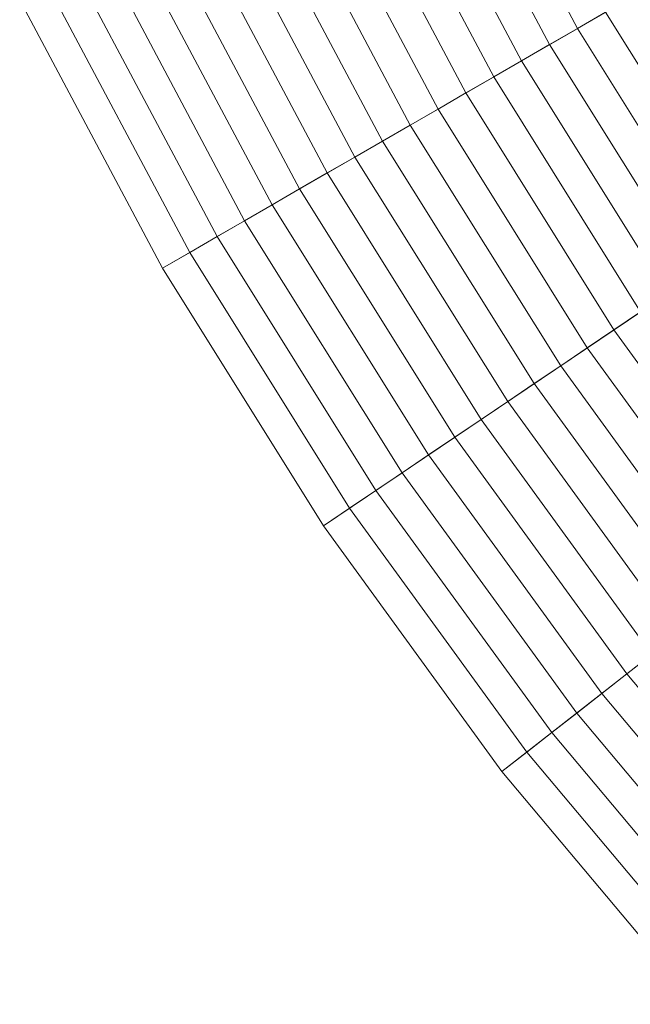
# Model space of a CAD drawing. Header units: centimetres. Extents: x -3.01 to 4.18, y -5.46 to 1.74.
# Tile 2 of 256: x -2.65 to -2.14, y -4.27 to -3.45. Entities that reach past the tile are written whole.
import ezdxf

# ---------------------------------------------------------------- set-up
doc = ezdxf.new("R2010")
doc.units = ezdxf.units.CM
doc.header["$LTSCALE"] = 2.54
doc.layers.add('Lucido design-1', color=7, linetype='Continuous')

# ---------------------------------------------------------------- blocks, each defined once
blk = doc.blocks.new('Gruppo-1')
at = {"color": 142, "linetype": 'Continuous', "lineweight": 9}
for points in [[(-2.64806, -3.43799, 37.29766), (-2.53014, -3.65977, 37.29766), (0.58449, -1.86154, 37.29766), (0.58442, -1.86141, 37.29766)], [(-2.53014, -3.65977, 37.29766), (-2.39704, -3.87279, 37.29766), (0.58457, -1.86167, 37.29766), (0.58449, -1.86154, 37.29766)], [(-2.39704, -3.87279, 37.29766), (-2.24939, -4.076, 37.29766), (0.58466, -1.86179, 37.29766), (0.58457, -1.86167, 37.29766)], [(-2.24939, -4.076, 37.29766), (-2.08794, -4.26841, 37.29766), (0.58475, -1.86191, 37.29766), (0.58466, -1.86179, 37.29766)], [(-2.26774, -3.2525, 37.71837), (-2.16368, -3.4482, 37.71837), (-2.18686, -3.46158, 37.70674), (-2.29179, -3.26423, 37.70674)], [(-2.29179, -3.26423, 37.70674), (-2.18686, -3.46158, 37.70674), (-2.21, -3.47494, 37.69502), (-2.31581, -3.27594, 37.69502)], [(-2.31581, -3.27594, 37.69502), (-2.21, -3.47494, 37.69502), (-2.23311, -3.48828, 37.6832), (-2.33979, -3.28764, 37.6832)], [(-2.33979, -3.28764, 37.6832), (-2.23311, -3.48828, 37.6832), (-2.25618, -3.5016, 37.67129), (-2.36373, -3.29932, 37.67129)], [(-2.36373, -3.29932, 37.67129), (-2.25618, -3.5016, 37.67129), (-2.27921, -3.5149, 37.65929), (-2.38764, -3.31098, 37.65929)], [(-2.38764, -3.31098, 37.65929), (-2.27921, -3.5149, 37.65929), (-2.30221, -3.52818, 37.6472), (-2.41151, -3.32262, 37.6472)], [(-2.41151, -3.32262, 37.6472), (-2.30221, -3.52818, 37.6472), (-2.32517, -3.54143, 37.63501), (-2.43534, -3.33424, 37.63501)], [(-2.43534, -3.33424, 37.63501), (-2.32517, -3.54143, 37.63501), (-2.34809, -3.55467, 37.62274), (-2.45913, -3.34585, 37.62274)], [(-2.45913, -3.34585, 37.62274), (-2.34809, -3.55467, 37.62274), (-2.37098, -3.56788, 37.61037), (-2.48288, -3.35743, 37.61037)], [(-2.48288, -3.35743, 37.61037), (-2.37098, -3.56788, 37.61037), (-2.39383, -3.58108, 37.59791), (-2.5066, -3.369, 37.59791)], [(-2.5066, -3.369, 37.59791), (-2.39383, -3.58108, 37.59791), (-2.41664, -3.59425, 37.58536), (-2.53027, -3.38054, 37.58536)], [(-2.53027, -3.38054, 37.58536), (-2.41664, -3.59425, 37.58536), (-2.43942, -3.6074, 37.57271), (-2.55391, -3.39207, 37.57271)], [(-2.55391, -3.39207, 37.57271), (-2.43942, -3.6074, 37.57271), (-2.46216, -3.62052, 37.55998), (-2.57751, -3.40358, 37.55998)], [(-2.57751, -3.40358, 37.55998), (-2.46216, -3.62052, 37.55998), (-2.48485, -3.63363, 37.54715), (-2.60106, -3.41507, 37.54715)], [(-2.60106, -3.41507, 37.54715), (-2.48485, -3.63363, 37.54715), (-2.50751, -3.64671, 37.53424), (-2.62458, -3.42654, 37.53424)], [(-2.62458, -3.42654, 37.53424), (-2.50751, -3.64671, 37.53424), (-2.53014, -3.65977, 37.52124), (-2.64806, -3.43799, 37.52124)], [(-2.14047, -3.4348, 37.72991), (-2.02401, -3.62118, 37.72991), (-2.04623, -3.63617, 37.71837), (-2.16368, -3.4482, 37.71837)], [(-2.64806, -3.43799, 37.52124), (-2.53014, -3.65977, 37.52124), (-2.53014, -3.65977, 37.29766), (-2.64806, -3.43799, 37.29766)], [(-2.16368, -3.4482, 37.71837), (-2.04623, -3.63617, 37.71837), (-2.06842, -3.65113, 37.70674), (-2.18686, -3.46158, 37.70674)], [(-2.18686, -3.46158, 37.70674), (-2.06842, -3.65113, 37.70674), (-2.09057, -3.66607, 37.69502), (-2.21, -3.47494, 37.69502)], [(-2.21, -3.47494, 37.69502), (-2.09057, -3.66607, 37.69502), (-2.11269, -3.68099, 37.6832), (-2.23311, -3.48828, 37.6832)], [(-2.23311, -3.48828, 37.6832), (-2.11269, -3.68099, 37.6832), (-2.13477, -3.69589, 37.67129), (-2.25618, -3.5016, 37.67129)], [(-2.25618, -3.5016, 37.67129), (-2.13477, -3.69589, 37.67129), (-2.15682, -3.71076, 37.65929), (-2.27921, -3.5149, 37.65929)], [(-2.27921, -3.5149, 37.65929), (-2.15682, -3.71076, 37.65929), (-2.17884, -3.72561, 37.6472), (-2.30221, -3.52818, 37.6472)], [(-2.30221, -3.52818, 37.6472), (-2.17884, -3.72561, 37.6472), (-2.20082, -3.74044, 37.63501), (-2.32517, -3.54143, 37.63501)], [(-2.32517, -3.54143, 37.63501), (-2.20082, -3.74044, 37.63501), (-2.22276, -3.75524, 37.62274), (-2.34809, -3.55467, 37.62274)], [(-2.34809, -3.55467, 37.62274), (-2.22276, -3.75524, 37.62274), (-2.24467, -3.77002, 37.61037), (-2.37098, -3.56788, 37.61037)], [(-2.37098, -3.56788, 37.61037), (-2.24467, -3.77002, 37.61037), (-2.26655, -3.78477, 37.59791), (-2.39383, -3.58108, 37.59791)], [(-2.39383, -3.58108, 37.59791), (-2.26655, -3.78477, 37.59791), (-2.28839, -3.7995, 37.58536), (-2.41664, -3.59425, 37.58536)], [(-2.41664, -3.59425, 37.58536), (-2.28839, -3.7995, 37.58536), (-2.31019, -3.81421, 37.57271), (-2.43942, -3.6074, 37.57271)], [(-2.43942, -3.6074, 37.57271), (-2.31019, -3.81421, 37.57271), (-2.33195, -3.82889, 37.55998), (-2.46216, -3.62052, 37.55998)], [(-2.46216, -3.62052, 37.55998), (-2.33195, -3.82889, 37.55998), (-2.35368, -3.84355, 37.54715), (-2.48485, -3.63363, 37.54715)], [(-2.48485, -3.63363, 37.54715), (-2.35368, -3.84355, 37.54715), (-2.37538, -3.85818, 37.53424), (-2.50751, -3.64671, 37.53424)], [(-2.50751, -3.64671, 37.53424), (-2.37538, -3.85818, 37.53424), (-2.39704, -3.87279, 37.52124), (-2.53014, -3.65977, 37.52124)], [(-2.53014, -3.65977, 37.52124), (-2.39704, -3.87279, 37.52124), (-2.39704, -3.87279, 37.29766), (-2.53014, -3.65977, 37.29766)], [(-2.13477, -3.69589, 37.67129), (-2.00011, -3.88123, 37.67129), (-2.02107, -3.89761, 37.65929), (-2.15682, -3.71076, 37.65929)], [(-2.15682, -3.71076, 37.65929), (-2.02107, -3.89761, 37.65929), (-2.042, -3.91396, 37.6472), (-2.17884, -3.72561, 37.6472)], [(-2.17884, -3.72561, 37.6472), (-2.042, -3.91396, 37.6472), (-2.06289, -3.93028, 37.63501), (-2.20082, -3.74044, 37.63501)], [(-2.20082, -3.74044, 37.63501), (-2.06289, -3.93028, 37.63501), (-2.08375, -3.94658, 37.62274), (-2.22276, -3.75524, 37.62274)], [(-2.22276, -3.75524, 37.62274), (-2.08375, -3.94658, 37.62274), (-2.10457, -3.96285, 37.61037), (-2.24467, -3.77002, 37.61037)], [(-2.24467, -3.77002, 37.61037), (-2.10457, -3.96285, 37.61037), (-2.12537, -3.97909, 37.59791), (-2.26655, -3.78477, 37.59791)], [(-2.26655, -3.78477, 37.59791), (-2.12537, -3.97909, 37.59791), (-2.14612, -3.99531, 37.58536), (-2.28839, -3.7995, 37.58536)], [(-2.28839, -3.7995, 37.58536), (-2.14612, -3.99531, 37.58536), (-2.16685, -4.0115, 37.57271), (-2.31019, -3.81421, 37.57271)], [(-2.31019, -3.81421, 37.57271), (-2.16685, -4.0115, 37.57271), (-2.18754, -4.02767, 37.55998), (-2.33195, -3.82889, 37.55998)], [(-2.33195, -3.82889, 37.55998), (-2.18754, -4.02767, 37.55998), (-2.20819, -4.0438, 37.54715), (-2.35368, -3.84355, 37.54715)], [(-2.35368, -3.84355, 37.54715), (-2.20819, -4.0438, 37.54715), (-2.22881, -4.05991, 37.53424), (-2.37538, -3.85818, 37.53424)], [(-2.37538, -3.85818, 37.53424), (-2.22881, -4.05991, 37.53424), (-2.24939, -4.076, 37.52124), (-2.39704, -3.87279, 37.52124)], [(-2.39704, -3.87279, 37.52124), (-2.24939, -4.076, 37.52124), (-2.24939, -4.076, 37.29766), (-2.39704, -3.87279, 37.29766)], [(-2.12537, -3.97909, 37.59791), (-1.97097, -4.16309, 37.59791), (-1.99055, -4.18072, 37.58536), (-2.14612, -3.99531, 37.58536)], [(-2.14612, -3.99531, 37.58536), (-1.99055, -4.18072, 37.58536), (-2.01009, -4.19832, 37.57271), (-2.16685, -4.0115, 37.57271)], [(-2.16685, -4.0115, 37.57271), (-2.01009, -4.19832, 37.57271), (-2.0296, -4.21588, 37.55998), (-2.18754, -4.02767, 37.55998)], [(-2.18754, -4.02767, 37.55998), (-2.0296, -4.21588, 37.55998), (-2.04908, -4.23342, 37.54715), (-2.20819, -4.0438, 37.54715)], [(-2.20819, -4.0438, 37.54715), (-2.04908, -4.23342, 37.54715), (-2.06852, -4.25093, 37.53424), (-2.22881, -4.05991, 37.53424)], [(-2.22881, -4.05991, 37.53424), (-2.06852, -4.25093, 37.53424), (-2.08794, -4.26841, 37.52124), (-2.24939, -4.076, 37.52124)], [(-2.24939, -4.076, 37.52124), (-2.08794, -4.26841, 37.52124), (-2.08794, -4.26841, 37.29766), (-2.24939, -4.076, 37.29766)]]:
    blk.add_3dface(points, dxfattribs=at)

msp = doc.modelspace()

# ---------------------------------------------------------------- block references
at = {"layer": 'Lucido design-1', "color": 7}
msp.add_blockref('Gruppo-1', (0, 0), dxfattribs=at)

doc.saveas('drawing.dxf')
